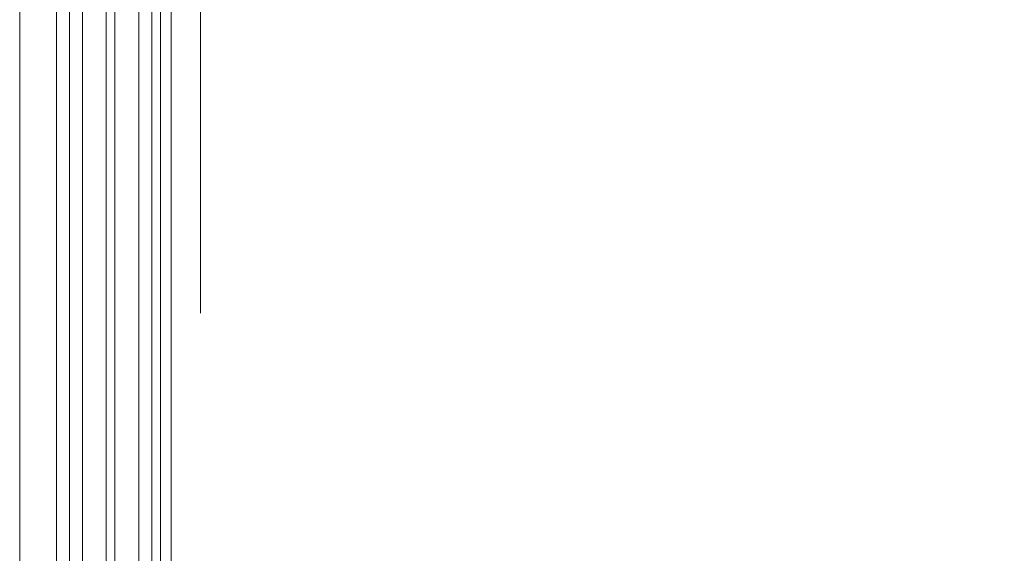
# Model space of a CAD drawing. Header units: centimetres. Extents: x -1253 to 21770, y -8842 to 3590.
# Tile 48 of 120: x -564 to -519, y 1481 to 1506. Entities that reach past the tile are written whole.
import ezdxf

# ---------------------------------------------------------------- set-up
doc = ezdxf.new("R2010")
doc.units = ezdxf.units.CM
doc.linetypes.add('Dash', pattern=[60, 30, -30])
doc.linetypes.add('Ponad', pattern=[39.688, 23.813, -15.875])
for name, color, linetype, lineweight in [('A-DETL', 90, 'Continuous', 9), ('A-DETL-GENF', 92, 'Continuous', 9), ('A-DOOR', 31, 'Continuous', 13), ('A-FLOR-OVHD', 1, 'Ponad', 9)]:
    doc.layers.add(name, color=color, linetype=linetype, lineweight=lineweight)

# ---------------------------------------------------------------- blocks, each defined once
blk = doc.blocks.new('Schueco_FWS_ADS-70-HD_inw_Family-01 - FWS SI insert unit-2308021-6_piętro IV __13_80 m_ - stan projektowany')
at = {"layer": 'A-DETL-GENF'}
for p, q in [((-48.75, 6.1), (48.75, 6.1)), ((27.75, 4.396), (-27.75, 4.396)), ((27.75, 3.8), (-27.75, 3.8)), ((27.75, 3.2), (-27.75, 3.2)), ((27.75, 2.1), (-27.75, 2.1)), ((27.75, 1.7), (-27.75, 1.7)), ((27.75, 0.6), (-27.75, 0.6)), ((27.75, 0), (-27.75, 0)), ((27.75, -0.4), (-27.75, -0.4)), ((47.85, -0.9), (-47.85, -0.9))]:
    blk.add_line(p, q, dxfattribs=at)

msp = doc.modelspace()

# ---------------------------------------------------------------- linework, layer by layer
at = {"layer": 'A-DETL', "linetype": 'Dash', "lineweight": 25}
for points, knots in [([(-552.773, 2638.575), (-478.908, 2638.575), (-476.079, 2638.575), (-439.123, 2638.575), (-439.123, 2601.619), (-439.123, 2598.79), (-439.123, 2573.539), (-439.123, 1655.824), (-439.123, 1618.868), (-439.123, 1616.04), (-439.123, 1512.359), (-439.123, 1509.531), (-439.123, 1472.575), (-476.079, 1472.575), (-478.908, 1472.575), (-555.623, 1472.575)], [0, 0, 0, 0, 1.242892, 2.082132, 2.921372, 3.63261, 13.975949, 24.692511, 35.163852, 36.732804, 37.928533, 39.497485, 40.336725, 41.175965, 42.450024, 42.450024, 42.450024, 42.450024]), ([(-555.623, 1472.575), (-478.908, 1472.575), (-476.079, 1472.575), (-439.123, 1472.575), (-439.123, 1435.619), (-439.123, 1432.79), (-439.123, 1329.11), (-439.123, 1326.281), (-439.123, 1289.326), (-402.167, 1289.326), (-399.339, 1289.326), (54.377, 1289.326), (347.204, 1289.326), (391.666, 1289.326), (418.55, 1316.21), (413.877, 1393.928), (413.877, 1663.126)], [0, 0, 0, 0, 1.274059, 2.1133, 2.95254, 4.521491, 5.717221, 7.286172, 8.125412, 8.964652, 14.361634, 22.556861, 31.207392, 35.311818, 37.065318, 41.276562, 41.276562, 41.276562, 41.276562])]:
    msp.add_open_spline(points, degree=3, knots=knots, dxfattribs=at)
at = {"layer": 'A-FLOR-OVHD'}
msp.add_line((-555.623, 1833.326), (-555.623, 1383.326), dxfattribs=at)

# ---------------------------------------------------------------- block references
at = {"layer": 'A-DOOR', "rotation": 90.0000000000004}
msp.add_blockref('Schueco_FWS_ADS-70-HD_inw_Family-01 - FWS SI insert unit-2308021-6_piętro IV __13_80 m_ - stan projektowany', (-557.873, 1479.076), dxfattribs=at)

doc.saveas('drawing.dxf')
